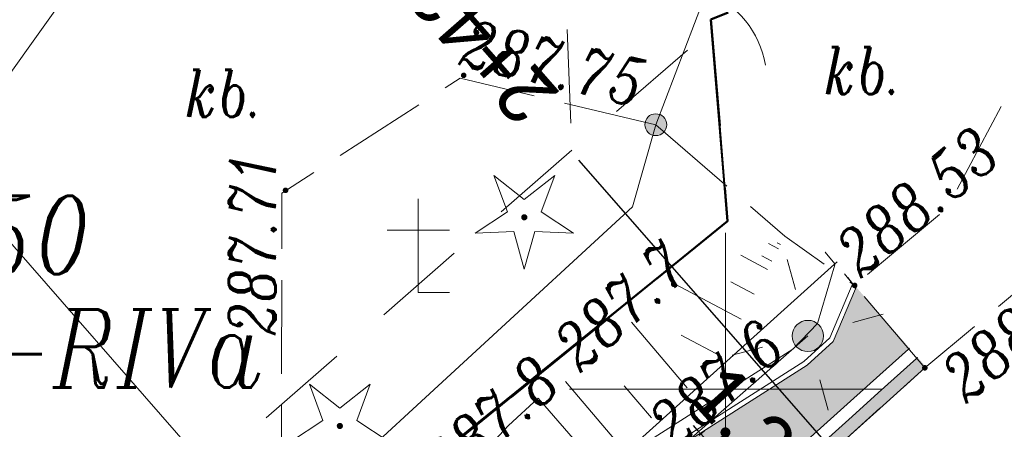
# Model space of a CAD drawing. Header units: metres. Extents: x -1 to 7476305, y 0 to 5497191.
# Tile 109 of 115: x 7475288.71 to 7475304.46, y 5497099.36 to 5497105.91. Entities that reach past the tile are written whole.
import ezdxf

# ---------------------------------------------------------------- set-up
doc = ezdxf.new("R2010")
doc.units = ezdxf.units.M
for name, pattern in [('420-500', [1.5, 1, -0.5]), ('EGBO02-500', [2.5, 1.5, -1]), ('Krawedz', [0.75, 0.5, -0.25]), ('KTJZ01-500', [2, 1.5, -0.5])]:
    doc.linetypes.add(name, pattern=pattern)
for name, color, linetype, lineweight, true_color in [('BUBZ01_1', 7, 'Continuous', 5, 0x0a0909), ('EGBB01', 7, 'Continuous', 5, 0x0a0909), ('EGBD03', 7, 'Continuous', 5, 0x0a0909), ('EGBK02', 7, 'Continuous', 5, 0x0a0909), ('EGBO02', 7, 'Continuous', 5, 0x0a0909), ('KTJZ01', 7, 'Continuous', 5, 0x0a0909), ('KTOK05_01', 7, 'Continuous', 5, 0x0a0909), ('OBOO01_01', 7, 'Continuous', 5, 0x0a0909), ('OBOP01_01', 7, 'Continuous', 5, 0x0a0909), ('RTPW01', 7, 'Continuous', 5, 0x0a0909), ('RTPW02', 7, 'Continuous', 5, 0x0a0909), ('SUPE_02', 7, 'Continuous', 5, 0x0a0909), ('SUPS01_03', 7, 'Continuous', 5, 0x0a0909), ('SUSM01', 7, 'Continuous', 5, 0x0a0909), ('SUSM04_01_E', 7, 'Continuous', 5, 0x0a0909), ('SZOPO_905', 7, 'Continuous', 5, 0x0a0909), ('Warstwa 1', 7, 'Continuous', 5, 0x0a0909)]:
    doc.layers.add(name, color=color, linetype=linetype, lineweight=lineweight, true_color=true_color)
for name, color, linetype in [('C-DROGI-KORYTARZE', 7, 'Continuous'), ('C-DROGI-PRZEKROJE', 7, 'Continuous'), ('D_Granice pasa drogowego', 30, '420-500'), ('D_Linia charakterystyczna', 10, 'Continuous'), ('D_wymiary', 7, 'Continuous')]:
    doc.layers.add(name, color=color, linetype=linetype)
for name, color, linetype, lineweight in [('S-1_proj_obnizenia', 7, 'Krawedz', 30), ('S-1_proj_obrzeze', 11, 'Continuous', 30), ('S-5_opis_poprzeczka', 7, 'Continuous', 25)]:
    doc.layers.add(name, color=color, linetype=linetype, lineweight=lineweight)
doc.styles.add('! rom po 1.8mm', font='calibri.ttf', dxfattribs={"height": 0.9})
doc.styles.add('romans_pochyl', font='calibri.ttf', dxfattribs={"height": 0.75})
doc.styles.add('Style-ITALIC_1250', font='ITALIC_1250.shx')
doc.linetypes.add('KTOK05_01-500', pattern='A,3.75,[13,dgnlstyle-rozp_2015.shx,S=0.002778,R=0,X=0,Y=0],3.75', length=7.5)
doc.dimstyles.new('! 500', dxfattribs={"dimscale": 5, "dimtxt": 0.9, "dimasz": 0.18, "dimexe": 0.08, "dimexo": 0.04, "dimgap": 0.07, "dimtad": 1, "dimzin": 1, "dimtxsty": '! rom po 1.8mm', "dimcen": 0.09, "dimclrd": 256, "dimclre": 256, "dimclrt": 256, "dimazin": 1, "dimtfac": 1, "dimtix": 1, "dimtmove": 1, "dimatfit": 1, "dimfxl": 0.2, "dimlwd": -1, "dimlwe": -1, "dimarcsym": 0})

# ---------------------------------------------------------------- blocks, each defined once
blk = doc.blocks.new('*D100')
at = {"layer": 'D_wymiary', "transparency": 16777216}
for p, q in [((7475299.543, 5497099.348), (7475299.483, 5497099.415)), ((7475299.66, 5497099.332), (7475299.574, 5497099.255)), ((7475299.604, 5497099.282), (7475300.412, 5497098.393)), ((7475300.468, 5497098.443), (7475300.383, 5497098.366)), ((7475300.473, 5497098.326), (7475300.534, 5497098.259))]:
    blk.add_line(p, q, dxfattribs=at)
at = {"layer": 'D_wymiary', "lineweight": 30, "transparency": 16777216}
for points in [[(7475299.554, 5497099.358), (7475299.532, 5497099.338), (7475299.604, 5497099.282)], [(7475300.484, 5497098.336), (7475300.462, 5497098.316), (7475300.412, 5497098.393)]]:
    blk.add_solid(points, dxfattribs=at)
at = {"layer": 'Defpoints', "color": 0, "lineweight": 30, "transparency": 16777216}
for p in [(7475299.674, 5497099.346, 288.792), (7475300.483, 5497098.457, 288.768), (7475300.412, 5497098.393)]:
    blk.add_point(p, dxfattribs=at)
at = {"layer": 'D_wymiary', "lineweight": 30, "transparency": 16777216, "insert": (7475300.444, 5497099.234), "char_height": 0.9, "attachment_point": 5, "rotation": 312.2908, "style": '! rom po 1.8mm'}
blk.add_mtext('1,20', dxfattribs=at)
blk = doc.blocks.new('905')
at = {"layer": 'SZOPO_905', "color": 18, "linetype": 'Continuous', "lineweight": 13, "true_color": 0x0a0909}
for centre, start, end in [((-1.5, 0), 0, 60), ((1.5, 0), 120, 180)]:
    blk.add_arc(centre, 1.5, start, end, dxfattribs=at)
blk = doc.blocks.new('510')
at = {"layer": 'SUSM04_01_E', "linetype": 'Continuous', "lineweight": 13, "true_color": 0x7a7a7a}
h = blk.add_hatch(color=8, dxfattribs=at)
edge = h.paths.add_edge_path()
edge.add_arc((0, 0), 0.25, 0, 360)
at = {"layer": 'SUSM04_01_E', "color": 18, "linetype": 'Continuous', "lineweight": 13, "true_color": 0x0a0909}
blk.add_circle((0, 0), 0.25, dxfattribs=at)
blk = doc.blocks.new('SUSM01')
at = {"layer": 'SUSM01', "color": 18, "linetype": 'Continuous', "lineweight": 13, "true_color": 0x0a0909}
for p, q in [((-0.543, 0.545), (-0.897, 0.899)), ((0.517, 0.545), (0.871, 0.899)), ((-0.897, -0.869), (-0.543, -0.515)), ((0.871, -0.869), (0.517, -0.515))]:
    blk.add_line(p, q, dxfattribs=at)
blk = doc.blocks.new('OBOO01_01')
at = {"layer": 'OBOO01_01', "color": 18, "linetype": 'Continuous', "lineweight": 13, "ltscale": 10, "true_color": 0x0a0909}
blk.add_line((-10, 20), (10, 20), dxfattribs=at)
at = {"layer": 'OBOO01_01', "color": 18, "linetype": 'Continuous', "lineweight": 13, "ltscale": 10, "true_color": 0x0a0909, "flags": 128}
blk.add_lwpolyline([(0, 30), (0, 0), (10, 0)], dxfattribs=at)
blk = doc.blocks.new('RTPW02')
at = {"layer": 'RTPW02', "linetype": 'Continuous', "lineweight": 13, "true_color": 0x0a0909}
h = blk.add_hatch(color=18, dxfattribs=at)
edge = h.paths.add_edge_path()
edge.add_arc((0, 0), 0.045, 0, 360)
blk = doc.blocks.new('RTPW01')
at = {"layer": 'RTPW01', "linetype": 'Continuous', "lineweight": 13, "true_color": 0x0a0909}
h = blk.add_hatch(color=18, dxfattribs=at)
edge = h.paths.add_edge_path()
edge.add_arc((0, 0), 0.045, 0, 360)
blk = doc.blocks.new('MDCP_klauzula')
at = {"layer": 'KTOK05_01', "linetype": 'Continuous', "lineweight": 18}
h = blk.add_hatch(color=252, dxfattribs=at)
edge = h.paths.add_edge_path()
edge.add_arc((7475298.882, 5497104.23), 0.175, 0, 360)
at = {"layer": 'OBOP01_01', "linetype": 'Continuous', "lineweight": 13}
h = blk.add_hatch(color=252, dxfattribs=at)
edge = h.paths.add_edge_path()
edge.add_arc((7475296.779, 5497102.749), 0.05, 0, 360)
h = blk.add_hatch(color=252, dxfattribs=at)
edge = h.paths.add_edge_path()
edge.add_arc((7475293.829, 5497099.41), 0.05, 0, 360)
at = {"layer": 'BUBZ01_1', "color": 252, "linetype": 'Continuous', "lineweight": 18}
for p, q in [((7475300.683, 5497102.331), (7475300.843, 5497102.246)), ((7475300.825, 5497102.341), (7475300.878, 5497102.313)), ((7475300.242, 5497102.141), (7475300.667, 5497101.915)), ((7475300.578, 5497102.132), (7475300.738, 5497102.048)), ((7475299.182, 5497101.684), (7475300.247, 5497101.12)), ((7475300.085, 5497101.715), (7475300.457, 5497101.518)), ((7475298.493, 5497101.069), (7475299.384, 5497100.022)), ((7475299.288, 5497100.865), (7475299.931, 5497100.524)), ((7475297.439, 5497100.119), (7475298.304, 5497099.103)), ((7475298.377, 5497100.054), (7475298.816, 5497099.539))]:
    blk.add_line(p, q, dxfattribs=at)
at = {"layer": 'EGBB01', "color": 252, "linetype": 'Continuous', "lineweight": 18, "flags": 128}
blk.add_lwpolyline([(7475291.02, 5497108.51), (7475277.56, 5497118.54), (7475277.377, 5497118.249), (7475274.347, 5497114.005), (7475287.99, 5497104.266), (7475291.02, 5497108.51)], close=True, dxfattribs=at)
at = {"layer": 'EGBD03', "color": 96, "linetype": 'Continuous', "lineweight": 30, "flags": 128}
blk.add_lwpolyline([(7475299.764, 5497105.915), (7475300.031, 5497102.685), (7475285.765, 5497091.08), (7475265.313, 5497105.728)], dxfattribs=at)
at = {"layer": 'EGBO02', "color": 252, "linetype": 'EGBO02-500', "lineweight": 18}
for p in [(7475333.431, 5497134.853), (7475297.267, 5497110.751)]:
    blk.add_line(p, (7475297.538, 5497103.825), dxfattribs=at)
at = {"layer": 'EGBO02', "color": 252, "linetype": 'EGBO02-500', "lineweight": 18, "flags": 128}
blk.add_lwpolyline([(7475297.538, 5497103.825), (7475279.855, 5497088.323), (7475266.998, 5497076.027), (7475254.649, 5497064.001), (7475244.334, 5497052.497), (7475235.016, 5497036.119), (7475229.48, 5497025.04), (7475224.511, 5497014.388), (7475213.924, 5496993.12), (7475205.301, 5496976.039), (7475191.153, 5496949.431), (7475170.683, 5496910.712), (7475164.472, 5496899.278), (7475155.778, 5496887.844), (7475138.024, 5496865.445)], dxfattribs=at)
at = {"layer": 'KTJZ01', "color": 252, "linetype": 'KTJZ01-500', "lineweight": 18, "flags": 128}
for points in [[(7475313.171, 5497108.716), (7475310.87, 5497106.758), (7475308.432, 5497104.668), (7475307.121, 5497103.626), (7475303.186, 5497100.34), (7475299.009, 5497096.579), (7475294.096, 5497092.097)], [(7475303.186, 5497100.34), (7475302.064, 5497101.658), (7475303.543, 5497102.899), (7475305.154, 5497105.935)], [(7475298.882, 5497104.23), (7475295.753, 5497104.974), (7475292.903, 5497103.134), (7475292.893, 5497099.074), (7475293.46, 5497098.27)], [(7475298.882, 5497104.23), (7475300.948, 5497102.445), (7475302.064, 5497101.658)]]:
    blk.add_lwpolyline(points, dxfattribs=at)
at = {"layer": 'KTOK05_01', "color": 252, "linetype": 'Continuous', "lineweight": 18}
blk.add_line((7475298.882, 5497104.23), (7475300.494, 5497108.464), dxfattribs=at)
at = {"layer": 'KTOK05_01', "color": 252, "linetype": 'KTOK05_01-500', "lineweight": 18, "flags": 128}
blk.add_lwpolyline([(7475298.882, 5497104.23), (7475298.511, 5497102.915), (7475293.508, 5497098.31)], dxfattribs=at)
at = {"layer": 'KTOK05_01', "color": 252, "linetype": 'Continuous', "lineweight": 18}
blk.add_circle((7475298.882, 5497104.23), 0.175, dxfattribs=at)
at = {"layer": 'OBOP01_01', "color": 252, "linetype": 'Continuous', "lineweight": 13, "flags": 128}
for points in [[(7475296.779, 5497101.92), (7475296.612, 5497102.519), (7475295.991, 5497102.493), (7475296.508, 5497102.837), (7475296.292, 5497103.42), (7475296.779, 5497103.034), (7475297.266, 5497103.42), (7475297.05, 5497102.837), (7475297.567, 5497102.493), (7475296.946, 5497102.519), (7475296.779, 5497101.92)], [(7475293.829, 5497098.581), (7475293.662, 5497099.18), (7475293.041, 5497099.154), (7475293.558, 5497099.498), (7475293.342, 5497100.081), (7475293.829, 5497099.695), (7475294.316, 5497100.081), (7475294.1, 5497099.498), (7475294.617, 5497099.154), (7475293.996, 5497099.18), (7475293.829, 5497098.581)]]:
    blk.add_lwpolyline(points, close=True, dxfattribs=at)
at = {"layer": 'SUPE_02', "color": 1, "linetype": 'Continuous', "lineweight": 13, "true_color": 0xfa0000, "flags": 128}
blk.add_lwpolyline([(7475301.316, 5497100.85), (7475299.1, 5497098.91), (7475306.78, 5497089.64), (7475311.18, 5497093.77), (7475311.409, 5497093.464)], dxfattribs=at)
at = {"layer": 'Warstwa 1', "color": 252, "linetype": 'Continuous', "lineweight": 18}
for p, q in [((7475300, 5497102.5), (7475300, 5497097.5)), ((7475297.5, 5497100), (7475302.5, 5497100))]:
    blk.add_line(p, q, dxfattribs=at)
at = {"color": 252, "linetype": 'Continuous', "lineweight": 18, "ltscale": 0.5, "xscale": 0.05, "yscale": 0.05, "zscale": 0.05}
blk.add_blockref('OBOO01_01', (7475295.083, 5497101.543), dxfattribs=at)
at = {"layer": 'RTPW01', "color": 252, "linetype": 'Continuous', "lineweight": 18}
blk.add_blockref('RTPW01', (7475299.169, 5497101.678), dxfattribs=at)
at = {"layer": 'RTPW02', "color": 252, "linetype": 'Continuous', "lineweight": 18}
for p in [(7475295.81, 5497105.02), (7475292.96, 5497103.18), (7475302.064, 5497101.658), (7475303.186, 5497100.34)]:
    blk.add_blockref('RTPW02', p, dxfattribs=at)
at = {"layer": 'SUSM01', "color": 252, "linetype": 'Continuous', "lineweight": 18, "rotation": 330.1737884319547}
blk.add_blockref('SUSM01', (7475301.316, 5497100.85), dxfattribs=at)
at = {"layer": 'SUSM04_01_E', "color": 252, "linetype": 'Continuous', "lineweight": 18}
blk.add_blockref('510', (7475301.316, 5497100.85), dxfattribs=at)
at = {"layer": 'SZOPO_905', "color": 252, "linetype": 'Continuous', "lineweight": 18, "rotation": 249.1567973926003}
blk.add_blockref('905', (7475299.688, 5497106.347), dxfattribs=at)
at = {"layer": 'EGBD03', "color": 96, "linetype": 'Continuous', "lineweight": 30, "style": 'Style-ITALIC_1250', "width": 0.8}
blk.add_text('350', height=1.25, dxfattribs=at).set_placement((7475287.155, 5497101.84))
at = {"layer": 'EGBK02', "color": 252, "linetype": 'Continuous', "lineweight": 18, "style": 'Style-ITALIC_1250', "width": 0.8}
blk.add_text('Br-RIVa', height=1.25, dxfattribs=at).set_placement((7475286.364, 5497100.023))
at = {"layer": 'KTJZ01', "color": 252, "linetype": 'Continuous', "lineweight": 18, "style": 'Style-ITALIC_1250', "width": 0.8}
for p in [(7475301.571, 5497104.72), (7475291.352, 5497104.356)]:
    blk.add_text('kb.', height=0.75, dxfattribs=at).set_placement(p)
at = {"layer": 'RTPW01', "color": 252, "linetype": 'Continuous', "lineweight": 18, "style": 'Style-ITALIC_1250', "width": 0.8}
for s, p in [('287.7', (7475297.673, 5497100.247)), ('287.8', (7475295.593, 5497098.399))]:
    blk.add_text(s, height=0.75, rotation=42.0327, dxfattribs=at).set_placement(p)
at = {"layer": 'RTPW02', "color": 252, "linetype": 'Continuous', "lineweight": 18, "style": 'Style-ITALIC_1250', "width": 0.8}
for s, rotation, p in [('287.75', 346.6228, (7475295.705, 5497105.194)), ('288.53', 39.9994, (7475302.159, 5497101.758)), ('287.71', 89.8575, (7475292.8, 5497100.855)), ('288.63', 39.8642, (7475303.846, 5497099.754))]:
    blk.add_text(s, height=0.75, rotation=rotation, dxfattribs=at).set_placement(p)
at = {"layer": 'SUPS01_03', "color": 252, "linetype": 'Continuous', "lineweight": 18, "style": 'Style-ITALIC_1250', "width": 0.8}
blk.add_text('287.6', height=0.75, rotation=41.2006, dxfattribs=at).set_placement((7475299.18, 5497098.998))

msp = doc.modelspace()

# ---------------------------------------------------------------- linework, layer by layer
at = {"layer": 'D_Granice pasa drogowego', "lineweight": 50, "ltscale": 2, "flags": 128}
msp.add_lwpolyline([(7474871.194, 5496602.021), (7474875.844, 5496605.985), (7474886.51, 5496614.328), (7474893.187, 5496619.551), (7474906.364, 5496629.859), (7474908.002, 5496630.38), (7474914.804, 5496638.74), (7474928.905, 5496651.777), (7474946.406, 5496669.552), (7474957.321, 5496680.639), (7474994.148, 5496718.045), (7475014.642, 5496738.841), (7475028.014, 5496750.844), (7475033.755, 5496755.998), (7475037.841, 5496759.479), (7475046.672, 5496767.002), (7475050.423, 5496770.198), (7475056.626, 5496775.2), (7475065.197, 5496781.478), (7475069.506, 5496784.668), (7475083.953, 5496795.64), (7475091.313, 5496801.229), (7475097.69, 5496806.073), (7475103.398, 5496810.407), (7475110.576, 5496816.081), (7475114.68, 5496819.326), (7475120.064, 5496824.042), (7475130.991, 5496833.37), (7475144.36, 5496846.35), (7475159.914, 5496864.742), (7475165.321, 5496871.433), (7475168.549, 5496875.377), (7475175.09, 5496884.328), (7475189.457, 5496903.989), (7475193.179, 5496911.075), (7475198.108, 5496920.456), (7475202.904, 5496929.586), (7475209.984, 5496944.676), (7475224.229, 5496974.661), (7475228.871, 5496985.456), (7475234.774, 5496999.181), (7475235.211, 5497000), (7475244.883, 5497018.143), (7475247.158, 5497021.622), (7475253.509, 5497032.362), (7475263.655, 5497046.357), (7475275.03, 5497059.7), (7475278.404, 5497063.267), (7475280.249, 5497065.127), (7475283.737, 5497068.192), (7475289.77, 5497074.68), (7475292.049, 5497076.649), (7475298.288, 5497082.039), (7475318.081, 5497097.784), (7475318.6, 5497101.12), (7475308.342, 5497109.277), (7475299.764, 5497105.915), (7475300.031, 5497102.685), (7475290.434, 5497094.878), (7475285.765, 5497091.08), (7475277.631, 5497083.259), (7475263.588, 5497069.572), (7475259.571, 5497065.54), (7475255.16, 5497060.7), (7475248.447, 5497051.193), (7475241.071, 5497040.575), (7475236.851, 5497034.5), (7475232.87, 5497026.192), (7475228.603, 5497017.286), (7475222.129, 5497003.773), (7475221.6, 5497002.67), (7475223.058, 5497002.07), (7475222.491, 5496999.056), (7475222.104, 5496998.239), (7475217.488, 5496988.479), (7475214.662, 5496982.503), (7475211.997, 5496976.871), (7475210.402, 5496973.497), (7475207.108, 5496966.534), (7475200.594, 5496952.761), (7475195.041, 5496942.357), (7475186.706, 5496926.741), (7475181.863, 5496917.665), (7475180.812, 5496915.697), (7475174.258, 5496906.159), (7475161.354, 5496887.311), (7475156.287, 5496881.059), (7475137.148, 5496857.357), (7475129.378, 5496848.794), (7475126.377, 5496845.473), (7475122.357, 5496841.906), (7475113.346, 5496833.897), (7475108.201, 5496829.327), (7475103.572, 5496825.562), (7475101.251, 5496823.675), (7475097.151, 5496820.343), (7475092.412, 5496817.061), (7475083.189, 5496810.712), (7475063.35, 5496796.429), (7475055.25, 5496790.597), (7475035.25, 5496773.04), (7475032.26, 5496770.67), (7475010.572, 5496750.962), (7475002.025, 5496743.149), (7474993.311, 5496735.182), (7474991.33, 5496733.29), (7474987.11, 5496729.262), (7474981.728, 5496724.125), (7474978.688, 5496721.224), (7474975.041, 5496717.744), (7474967.615, 5496710.352), (7474955.357, 5496698.026), (7474948.808, 5496691.442), (7474943.173, 5496685.776), (7474941.426, 5496684.019), (7474940.056, 5496682.642), (7474939.655, 5496682.287), (7474931.483, 5496675.053), (7474923.147, 5496667.674), (7474919.881, 5496664.783), (7474908.976, 5496655.13), (7474905.9, 5496652.407), (7474901.86, 5496653.48)], dxfattribs=at)

# ---------------------------------------------------------------- dimensions: what is measured, and where the dimension line sits
at = {"layer": 'D_wymiary', "color": 18, "lineweight": 30, "true_color": 0x000000}
dim = msp.add_aligned_dim(p1=(7475299.674, 5497099.346, 288.792), p2=(7475300.483, 5497098.457, 288.768), distance=-0.095, dimstyle='! 500', override={"dimscale": 0.5}, dxfattribs=at)
dim.commit()
dim.dimension.update_dxf_attribs({"geometry": '*D100', "text_midpoint": (7475300.444, 5497099.234)})

# ---------------------------------------------------------------- next in the draw order: block references
at = {"layer": 'RTPW01', "color": 18, "lineweight": 30, "true_color": 0x000000}
msp.add_blockref('MDCP_klauzula', (0, 0), dxfattribs=at)

# ---------------------------------------------------------------- next in the draw order: hatches: boundary and pattern name
at = {"layer": 'C-DROGI-KORYTARZE', "linetype": 'Continuous', "lineweight": -3, "true_color": 0xfeeab9}
msp.add_hatch(color=254, dxfattribs=at).paths.add_polyline_path([(7475302.941, 5497100.656), (7475302.935, 5497100.651), (7475302.933, 5497100.65), (7475302.923, 5497100.641), (7475302.31, 5497100.089), (7475301.889, 5497099.71), (7475299.228, 5497097.315), (7475298.246, 5497098.437), (7475301.302, 5497100.381), (7475301.721, 5497100.761), (7475302.079, 5497101.606), (7475302.084, 5497101.619), (7475301.947, 5497101.78), (7475301.953, 5497101.785), (7475302.941, 5497100.656)], flags=0)
at = {"layer": 'C-DROGI-PRZEKROJE', "linetype": 'Continuous', "lineweight": -3}
msp.add_hatch(color=5, dxfattribs=at).paths.add_polyline_path([(7475303.204, 5497100.355), (7475303.198, 5497100.35), (7475303.196, 5497100.349), (7475303.186, 5497100.34), (7475302.573, 5497099.788), (7475302.152, 5497099.409), (7475299.492, 5497097.014), (7475299.36, 5497097.164), (7475302.02, 5497099.56), (7475302.441, 5497099.939), (7475303.054, 5497100.491), (7475303.064, 5497100.499), (7475303.067, 5497100.501), (7475303.072, 5497100.506), (7475303.204, 5497100.355)], flags=0)

# ---------------------------------------------------------------- next in the draw order: linework, layer by layer
at = {"layer": 'C-DROGI-KORYTARZE', "color": 34, "linetype": 'Continuous', "lineweight": 15}
msp.add_line((7475297.992, 5497098.718, 288.795), (7475296.999, 5497099.853, 287.789), dxfattribs=at)
at = {"layer": 'C-DROGI-KORYTARZE', "color": 32, "linetype": 'Continuous', "lineweight": 15}
for points in [[(7475301.595, 5497102.193, 288.471), (7475301.59, 5497102.189, 288.47), (7475301.749, 5497102.002, 288.489), (7475301.744, 5497101.988, 288.489), (7475301.471, 5497101.047, 288.573), (7475301.076, 5497100.639, 288.601), (7475298.022, 5497098.693, 288.638)], [(7475296.999, 5497099.853, 287.789), (7475296.526, 5497099.417, 287.807), (7475291.963, 5497094.534, 288.154), (7475285.582, 5497090.742, 287.278), (7475280.193, 5497085.651, 287.521), (7475278.084, 5497083.506, 287.639), (7475274.891, 5497079.45, 288.335), (7475273.688, 5497079.305, 287.846), (7475272.801, 5497078.264, 287.936), (7475271.895, 5497077.349, 287.955), (7475271.693, 5497077.28, 287.894), (7475270.882, 5497076.605, 287.841), (7475270.45, 5497076.056, 287.904), (7475270.15, 5497075.845, 287.866), (7475270.024, 5497075.343, 288.063), (7475269.435, 5497075.333, 287.624), (7475264.476, 5497068.78, 288.557)]]:
    msp.add_polyline3d(points, dxfattribs=at)
at = {"layer": 'C-DROGI-PRZEKROJE', "color": 10, "linetype": 'Continuous', "lineweight": 15, "ltscale": 0.3}
for points in [[(7475301.783, 5497102.034, 288.746), (7475301.739, 5497101.998, 288.746), (7475298.62, 5497099.189, 288.773), (7475298.016, 5497098.645, 288.779), (7475297.533, 5497098.211, 288.792), (7475292.628, 5497093.735, 288.784), (7475287.165, 5497088.928, 288.82), (7475281.568, 5497084.075, 288.852), (7475279.311, 5497082.088, 288.826), (7475275.465, 5497078.703, 288.899), (7475274.715, 5497077.966, 288.904), (7475270.972, 5497074.286, 288.947)], [(7475301.953, 5497101.785, 288.776), (7475301.947, 5497101.78, 288.776), (7475302.084, 5497101.619, 288.772), (7475302.079, 5497101.606, 288.772), (7475301.721, 5497100.761, 288.769), (7475301.302, 5497100.381, 288.773), (7475298.246, 5497098.437, 288.809)], [(7475302.941, 5497100.656, 288.746), (7475302.935, 5497100.651, 288.746), (7475302.933, 5497100.65, 288.746), (7475302.923, 5497100.641, 288.746), (7475302.31, 5497100.089, 288.751), (7475301.889, 5497099.71, 288.755), (7475299.228, 5497097.315, 288.779)], [(7475303.072, 5497100.505, 288.606), (7475303.067, 5497100.501, 288.606), (7475303.064, 5497100.499, 288.606), (7475303.054, 5497100.491, 288.606), (7475302.441, 5497099.939, 288.611), (7475302.021, 5497099.56, 288.615), (7475299.36, 5497097.164, 288.639)], [(7475303.204, 5497100.355, 288.626), (7475303.198, 5497100.35, 288.626), (7475303.196, 5497100.349, 288.626), (7475303.186, 5497100.34, 288.626), (7475302.573, 5497099.788, 288.631), (7475302.152, 5497099.409, 288.635), (7475299.492, 5497097.014, 288.659)]]:
    msp.add_polyline3d(points, dxfattribs=at)
at = {"layer": 'C-DROGI-PRZEKROJE', "color": 1, "linetype": 'Continuous', "lineweight": 15}
msp.add_polyline3d([(7475302.941, 5497100.656, 288.746), (7475302.935, 5497100.651, 288.746), (7475302.933, 5497100.65, 288.746), (7475302.923, 5497100.641, 288.746), (7475302.31, 5497100.089, 288.751), (7475301.889, 5497099.71, 288.755), (7475299.228, 5497097.315, 288.779)], dxfattribs=at)
at = {"layer": 'C-DROGI-PRZEKROJE', "color": 7, "linetype": 'Continuous', "lineweight": -3}
msp.add_polyline3d([(7475303.204, 5497100.355, 288.606), (7475303.198, 5497100.35, 288.606), (7475303.196, 5497100.349, 288.606), (7475303.186, 5497100.34, 288.606), (7475302.573, 5497099.788, 288.611), (7475302.152, 5497099.409, 288.615), (7475299.492, 5497097.014, 288.639)], dxfattribs=at)
at = {"layer": 'D_Linia charakterystyczna', "color": 212, "linetype": 'Continuous', "lineweight": 40, "true_color": 0xd200d2}
msp.add_polyline3d([(7475264.377, 5497070.317, 287.686), (7475273.442, 5497079.117, 287.674), (7475274.479, 5497080.123, 288.073), (7475274.731, 5497080.368, 288.286), (7475285.765, 5497091.08, 287.283), (7475285.81, 5497091.117, 287.286), (7475289.319, 5497093.971, 287.804), (7475300.031, 5497102.685, 288.159), (7475299.982, 5497103.28, 288.175), (7475299.913, 5497104.116, 288.198), (7475299.764, 5497105.915, 288.098)], dxfattribs=at)
at = {"layer": 'D_Linia charakterystyczna', "color": 10, "linetype": 'Continuous', "lineweight": 30}
msp.add_polyline3d([(7475299.9, 5497104.276, 0), (7475300.031, 5497102.685, 288.159), (7475290.569, 5497095.05, -0.12), (7475285.884, 5497091.239, -0.897), (7475277.734, 5497083.402, -0.486), (7475263.687, 5497069.712, 0.243), (7475259.66, 5497065.669, 0.148), (7475255.22, 5497060.798, 0.089), (7475248.488, 5497051.264, -0.343), (7475241.112, 5497040.645, -0.325), (7475236.868, 5497034.536, -0.284), (7475232.87, 5497026.192, -0.118), (7475228.603, 5497017.286, -0.219), (7475222.129, 5497003.773, -0.102), (7475221.6, 5497002.67, 0)], dxfattribs=at)
at = {"layer": 'S-1_proj_obnizenia', "color": 7, "linetype": 'Continuous', "lineweight": 18}
msp.add_line((7475295.87, 5497093.986), (7475274.468, 5497118.444), dxfattribs=at)
at = {"layer": 'S-1_proj_obrzeze', "color": 250, "linetype": 'Continuous', "lineweight": 15}
for points in [[(7475301.9, 5497101.845, 288.776), (7475301.895, 5497101.84, 288.776), (7475302.032, 5497101.679, 288.772), (7475302.026, 5497101.666, 288.772), (7475301.669, 5497100.822, 288.769), (7475301.249, 5497100.441, 288.773), (7475298.193, 5497098.497, 288.809)], [(7475301.953, 5497101.785, 288.776), (7475301.947, 5497101.78, 288.776), (7475302.084, 5497101.619, 288.772), (7475302.079, 5497101.606, 288.772), (7475301.721, 5497100.761, 288.769), (7475301.302, 5497100.381, 288.773), (7475298.246, 5497098.437, 288.809)]]:
    msp.add_polyline3d(points, dxfattribs=at)
at = {"layer": 'S-5_opis_poprzeczka', "color": 7, "linetype": 'Continuous', "lineweight": 25}
msp.add_lwpolyline([(7475304.893, 5497095.387), (7475304.235, 5497096.14), (7475297.649, 5497103.665)], dxfattribs=at)

# ---------------------------------------------------------------- next in the draw order: texts
at = {"layer": 'S-5_opis_poprzeczka', "color": 7, "linetype": 'Continuous', "lineweight": 25, "insert": (7475293.883, 5497108.73), "char_height": 0.9, "attachment_point": 9, "rotation": 131.1878, "style": 'romans_pochyl'}
msp.add_mtext('{\\fCalibri|b0|i0|c238|p34;\\C256;2+422.00}', dxfattribs=at)

doc.saveas('drawing.dxf')
